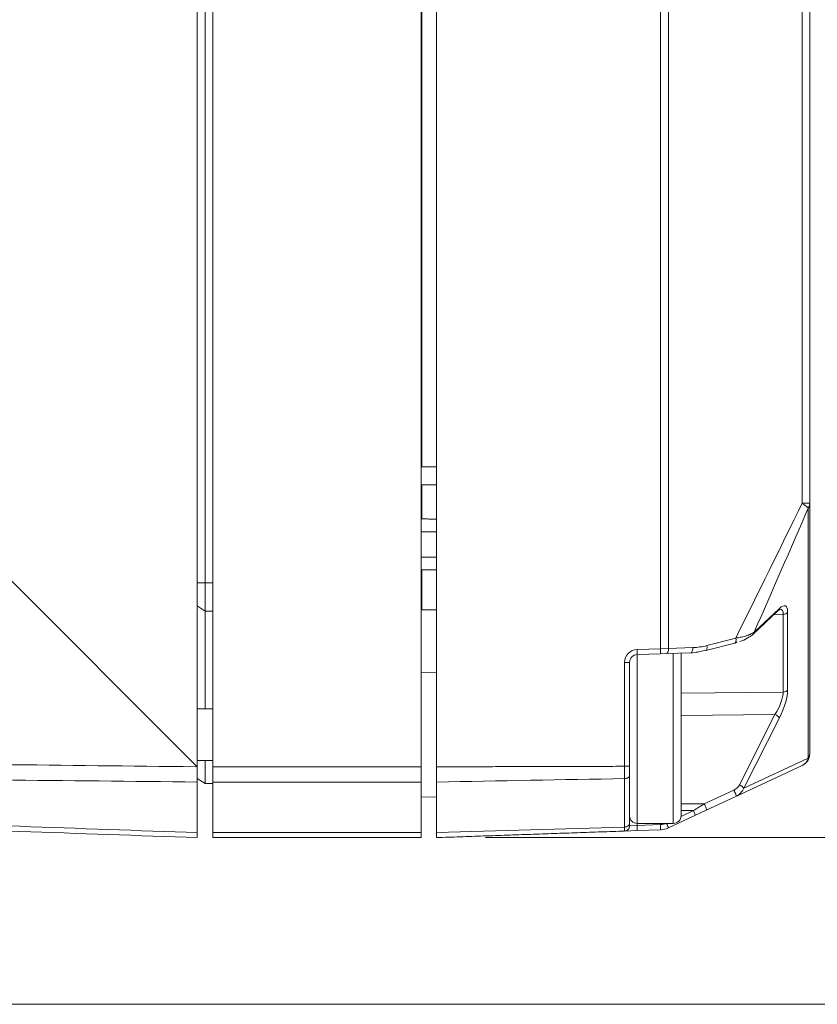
# Model space of a CAD drawing. Header units: millimetres. Extents: x 4 to 836, y 5 to 589.
# Tile 43 of 75: x 515 to 546, y 289 to 327. Entities that reach past the tile are written whole.
import ezdxf

# ---------------------------------------------------------------- set-up
doc = ezdxf.new("R2010")
doc.units = ezdxf.units.MM
doc.layers.add('1', color=7, linetype='Continuous', true_color=0xffffff)
doc.styles.add('ideas_simplex', font='simplex.shx')
doc.dimstyles.get("Standard").update_dxf_attribs({"dimtxt": 0.18, "dimasz": 0.18, "dimexe": 0.18, "dimexo": 0.0625, "dimgap": 0.09, "dimtad": 0, "dimtih": 1, "dimtoh": 1, "dimdec": 4, "dimzin": 0, "dimdsep": 46, "dimtxsty": 'Standard', "dimcen": 0.09, "dimadec": 0, "dimazin": 0, "dimtfac": 1, "dimtdec": 4, "dimtofl": 0, "dimtmove": 0, "dimatfit": 3, "dimfxl": 1, "dimtolj": 1, "dimtzin": 0, "dimarcsym": 0})

# ---------------------------------------------------------------- blocks, each defined once
blk = doc.blocks.new('_U3')
at = {"layer": '1', "color": 152, "lineweight": 13}
for p, q in [((524.44594, 339.119016), (587.458173, 339.119016)), ((532.84594, 295.119028), (587.458173, 295.119028))]:
    blk.add_line(p, q, dxfattribs=at)
at = {"layer": '1', "color": 27, "lineweight": 13}
blk.add_line((585.458173, 339.119016), (585.458173, 295.119028), dxfattribs=at)
at = {"layer": '1', "color": 87, "lineweight": 25}
for p, q in [((583.958173, 324.221522), (578.333173, 324.221522)), ((578.333173, 324.221522), (578.333173, 322.721522)), ((583.958173, 322.721522), (583.958173, 324.221522)), ((578.333173, 311.516522), (578.333173, 310.016522)), ((583.958173, 310.016522), (583.958173, 311.516522)), ((578.333173, 310.016522), (583.958173, 310.016522))]:
    blk.add_line(p, q, dxfattribs=at)
at = {"layer": '1', "color": 27, "lineweight": 18}
for points in [[(585.458173, 339.119016), (585.987154, 336.119018), (584.929192, 336.119014)], [(585.458173, 295.119028), (584.929192, 298.119026), (585.987154, 298.11903)]]:
    blk.add_solid(points, dxfattribs=at)
at = {"layer": '1', "color": 87, "linetype": 'Continuous', "lineweight": 25, "char_height": 3, "attachment_point": 7, "rotation": 90, "line_spacing_factor": 1.204819, "style": 'ideas_simplex'}
for s, insert in [('\\W1.2097;1.73', (583.804673, 311.464022)), ('\\W1.0362;44', (576.492173, 314.434022))]:
    blk.add_mtext(s, dxfattribs=dict(at, insert=insert))

msp = doc.modelspace()

# ---------------------------------------------------------------- linework, layer by layer
at = {"layer": '1', "color": 252, "linetype": 'Continuous', "lineweight": 18}
for p, q in [((530.346, 380.368), (530.346, 297.87)), ((521.646, 334.129), (521.646, 297.87)), ((521.946, 334.119), (521.946, 305.019)), ((522.246, 334.129), (522.246, 297.87)), ((530.946, 305.53), (530.346, 305.519)), ((521.946, 303.919), (521.946, 305.019)), ((521.646, 304.119), (521.946, 303.919)), ((521.946, 303.919), (521.946, 300.119)), ((521.946, 303.919), (522.246, 303.919)), ((540.446, 302.269), (540.446, 295.969)), ((530.946, 301.532), (530.346, 301.553)), ((522.246, 300.119), (521.646, 300.119)), ((521.646, 298.119), (522.246, 298.119)), ((521.946, 297.219), (521.946, 298.119)), ((522.246, 297.28), (522.246, 297.87)), ((530.346, 297.87), (530.346, 297.28)), ((521.946, 297.219), (521.646, 297.419)), ((521.646, 295.311), (521.646, 297.28)), ((522.246, 295.312), (522.246, 297.28)), ((530.346, 295.312), (530.346, 297.28)), ((521.946, 297.219), (522.246, 297.219)), ((530.346, 296.685), (530.946, 296.706)), ((538.746, 295.669), (540.146, 295.669)), ((519.533, 295.193), (519.533, 295.193)), ((522.246, 295.119), (522.246, 295.312)), ((530.346, 295.119), (522.246, 295.119)), ((530.346, 295.119), (530.346, 295.312))]:
    msp.add_line(p, q, dxfattribs=at)
at = {"layer": '1', "color": 7, "linetype": 'Continuous', "lineweight": 18}
for p, q in [((530.946, 297.87), (530.946, 380.368)), ((545.446, 369.611), (545.446, 308.112)), ((545.446, 308.085), (545.446, 298.375)), ((543.251, 303.028), (544.227, 303.946)), ((541.413, 302.386), (542.542, 302.681)), ((539.647, 302.261), (538.735, 302.229)), ((539.88, 302.269), (539.647, 302.261)), ((540.825, 302.302), (539.88, 302.269)), ((538.446, 301.929), (538.446, 297.89)), ((545.157, 297.922), (542.58, 296.72)), ((530.946, 297.28), (530.946, 295.311)), ((538.446, 297.532), (538.446, 295.691)), ((542.58, 296.72), (541.428, 296.183)), ((541.428, 296.183), (541.004, 295.986)), ((541.004, 295.986), (539.957, 295.497)), ((538.735, 295.391), (538.253, 295.374)), ((539.647, 295.423), (538.735, 295.391))]:
    msp.add_line(p, q, dxfattribs=at)
at = {"layer": '1', "color": 7, "linetype": 'Continuous', "lineweight": 13}
for p, q in [((539.647, 302.461), (539.647, 375.777)), ((539.957, 375.769), (539.957, 302.469)), ((545.157, 308.112), (545.157, 369.611)), ((545.157, 308.112), (545.446, 308.112)), ((545.391, 298.207), (545.391, 307.917)), ((543.293, 303.107), (544.269, 304.024)), ((544.417, 303.797), (544.053, 303.782)), ((544.417, 300.772), (544.417, 303.797)), ((544.589, 303.878), (544.589, 300.853)), ((541.447, 302.579), (542.576, 302.874)), ((538.735, 302.429), (539.647, 302.461)), ((539.647, 302.461), (539.957, 302.469)), ((539.957, 302.469), (540.902, 302.502)), ((538.253, 301.929), (538.446, 301.929)), ((538.253, 297.89), (538.253, 301.929)), ((540.446, 300.731), (544.417, 300.772)), ((544.097, 299.908), (540.446, 299.87)), ((542.714, 297.172), (544.097, 299.908)), ((544.269, 299.773), (542.885, 297.038)), ((542.885, 297.038), (545.391, 298.207)), ((538.253, 295.53), (538.253, 297.413)), ((541.35, 296.431), (542.503, 296.968)), ((540.445, 295.942), (540.927, 296.167)), ((540.446, 296.437), (541.35, 296.431)), ((540.927, 296.167), (540.446, 296.17)), ((538.446, 295.574), (538.735, 295.591)), ((538.735, 295.669), (538.735, 295.591)), ((538.735, 295.591), (539.647, 295.623))]:
    msp.add_line(p, q, dxfattribs=at)
at = {"layer": '1', "color": 3, "linetype": 'Continuous', "lineweight": 18}
for p, q in [((530.371, 371.621), (530.371, 309.522)), ((530.371, 308.825), (530.371, 307.504)), ((530.371, 305.52), (530.371, 303.975)), ((530.346, 303.975), (530.371, 303.975)), ((530.371, 303.975), (530.946, 303.975))]:
    msp.add_line(p, q, dxfattribs=at)
at = {"layer": '1', "color": 18, "linetype": 'Continuous', "lineweight": 18}
for p, q in [((521.642, 297.87), (491.161, 328.37)), ((521.646, 297.87), (491.165, 328.37)), ((506.652, 298.053), (521.642, 297.87)), ((521.646, 297.87), (521.642, 297.87))]:
    msp.add_line(p, q, dxfattribs=at)
at = {"layer": '1', "color": 3, "linetype": 'Continuous', "lineweight": 13}
for p, q in [((530.346, 309.522), (530.946, 309.522)), ((530.371, 309.522), (530.946, 309.522)), ((530.371, 308.825), (530.946, 308.825))]:
    msp.add_line(p, q, dxfattribs=at)
at = {"layer": '1', "color": 252, "linetype": 'Continuous', "lineweight": 13}
for p, q in [((530.946, 307.004), (530.346, 307.004)), ((530.346, 306.019), (530.946, 306.019)), ((521.646, 305.019), (521.946, 305.019)), ((521.946, 305.019), (522.246, 305.019)), ((540.146, 302.278), (540.146, 295.669)), ((538.746, 295.669), (538.746, 302.23)), ((522.246, 297.87), (530.346, 297.87)), ((530.346, 297.28), (522.246, 297.28)), ((522.246, 295.312), (530.346, 295.312))]:
    msp.add_line(p, q, dxfattribs=at)
at = {"layer": '1', "color": 251, "linetype": 'Continuous', "lineweight": 18}
msp.add_line((463.199, 288.642), (551.808, 288.642), dxfattribs=at)
at = {"layer": '1', "color": 7, "linetype": 'Continuous', "lineweight": 13}
for centre, radius, start, end in [((538.753, 301.929), 0.5, 92, 180), ((539.626, 296.222), 0.6, 272, 295)]:
    msp.add_arc(centre, radius, start, end, dxfattribs=at)
at = {"layer": '1', "color": 252, "linetype": 'Continuous', "lineweight": 18}
for centre, start, end in [((540.146, 302.269), 0, 3.7884), ((538.746, 295.969), 180, 270), ((540.146, 295.969), 270, 0)]:
    msp.add_arc(centre, 0.3, start, end, dxfattribs=at)
at = {"layer": '1', "color": 7, "linetype": 'Continuous', "lineweight": 18}
for centre, radius, start, end in [((538.746, 301.929), 0.3, 92, 180), ((544.946, 298.375), 0.5, 295, 0), ((539.619, 296.222), 0.8, 272, 295)]:
    msp.add_arc(centre, radius, start, end, dxfattribs=at)
at = {"layer": '1', "color": 7, "linetype": 'Continuous', "lineweight": 13}
for centre, major_axis, ratio, start_param, end_param in [((544.946, 308.085), (0.5, 0), 0.743145, 5.811946, 6.283185), ((544.07, 303.112), (0.43, 1.009), 0.28869, 5.687105, 6.864388), ((544.09, 304.092), (0.137, -0.146), 0.809082, 6.283163, 6.826409), ((543.891, 303.18), (0.456, 0.804), 0.326799, 5.751715, 6.482918), ((544.411, 303.945), (-0.2, 0), 0.743145, 1.605703, 2.670354), ((543.114, 303.174), (0.137, -0.146), 0.809082, 6.268177, 6.826409), ((538.728, 302.429), (0.007, -0.2), 0.034878, 0, 1.569578), ((539.64, 302.461), (0.007, -0.2), 0.034878, 0, 1.569578), ((539.873, 302.469), (0.007, -0.2), 0.422407, 0, 1.556047), ((540.818, 302.502), (0.007, -0.2), 0.422407, 0, 1.556047), ((540.902, 303.102), (1.265, 0.057), 0.473744, 4.691407, 5.136191), ((541.362, 302.579), (0.051, -0.194), 0.41126, 0.000027, 1.463823), ((543.891, 300.172), (0.45, 0.789), 0.344689, 4.571511, 5.748794), ((544.07, 300.104), (0.427, 0.996), 0.295727, 4.502463, 5.679746), ((544.411, 300.92), (-0.2, 0), 0.743145, 1.605703, 2.670354), ((544.09, 299.841), (0.178, -0.09), 0.315704, 0.32589, 1.690504), ((544.946, 298.375), (0.211, -0.453), 0.909575, 0, 0.819856), ((544.946, 298.375), (-0.5, 0), 0.743145, 2.670354, 3.141593), ((542.417, 297.26), (0.275, 0.245), 0.795454, 4.352403, 5.172259), ((542.496, 296.902), (0.085, -0.181), 0.180231, 0, 1.862515), ((542.707, 297.105), (0.178, -0.09), 0.315704, 0.32589, 1.690504), ((540.919, 296.167), (1.272, 0.792), 0.002487, 4.716537, 5.056667), ((540.92, 296.167), (0.085, -0.181), 0.031633, 0, 1.556047), ((541.343, 296.364), (0.085, -0.181), 0.180231, 0, 1.862515), ((538.728, 295.591), (0.007, -0.2), 0.034878, 0, 1.569578), ((539.64, 295.623), (0.007, -0.2), 0.034878, 0, 1.569578), ((539.873, 295.679), (0.085, -0.181), 0.031633, 0, 1.503168)]:
    msp.add_ellipse(centre, major_axis=major_axis, ratio=ratio, start_param=start_param, end_param=end_param, dxfattribs=at)
at = {"layer": '1', "color": 7, "linetype": 'Continuous', "lineweight": 18}
for centre, major_axis, ratio, start_param, end_param in [((542.491, 302.874), (0.051, -0.194), 0.41126, 6.259904, 7.747009), ((540.817, 303.102), (1.266, 0.066), 0.63081, 4.685393, 5.130176), ((541.362, 302.579), (0.051, -0.194), 0.41126, 5.791612, 6.283206), ((542.41, 297.193), (0.373, 0.407), 0.887848, 4.276143, 5.095999)]:
    msp.add_ellipse(centre, major_axis=major_axis, ratio=ratio, start_param=start_param, end_param=end_param, dxfattribs=at)
at = {"layer": '1', "color": 7, "linetype": 'Continuous', "lineweight": 13}
for points, degree in [([(542.576, 302.874), (543.436, 304.62), (544.297, 306.366), (545.157, 308.112)], 3), ([(545.391, 307.917), (544.692, 306.313), (543.992, 304.71), (543.293, 303.107)], 3), ([(530.946, 297.87), (538.253, 297.89)], 1), ([(538.253, 297.413), (535.817, 297.369), (533.382, 297.325), (530.946, 297.28)], 3), ([(530.946, 295.311), (533.382, 295.384), (535.817, 295.457), (538.253, 295.53)], 3)]:
    msp.add_open_spline(points, degree=degree, dxfattribs=at)
for points, knots in [([(545.391, 307.917), (545.39, 307.918), (545.389, 307.919), (545.387, 307.922), (545.384, 307.926), (545.374, 307.936), (545.365, 307.946), (545.35, 307.96), (545.342, 307.968), (545.325, 307.983), (545.306, 307.999), (545.285, 308.017), (545.262, 308.035), (545.25, 308.044), (545.225, 308.063), (545.212, 308.073), (545.192, 308.087), (545.182, 308.095), (545.172, 308.102), (545.164, 308.107), (545.161, 308.11), (545.157, 308.112)], [0, 0, 0, 0, 0.03125, 0.03125, 0.0625, 0.125, 0.25, 0.25, 0.375, 0.375, 0.5, 0.625, 0.625, 0.75, 0.75, 0.875, 0.875, 0.9375, 0.96875, 0.96875, 1, 1, 1, 1]), ([(542.576, 302.874), (542.586, 302.876), (542.595, 302.877), (542.615, 302.88), (542.644, 302.884), (542.672, 302.889), (542.729, 302.899), (542.765, 302.906), (542.836, 302.922), (542.87, 302.93), (542.937, 302.948), (542.968, 302.958), (543.014, 302.972), (543.029, 302.978), (543.058, 302.988), (543.101, 303.004), (543.166, 303.032), (543.212, 303.056), (543.244, 303.074), (543.26, 303.084), (543.276, 303.095), (543.283, 303.1), (543.288, 303.103), (543.29, 303.105), (543.293, 303.107)], [0, 0, 0, 0, 0.03125, 0.03125, 0.0625, 0.125, 0.125, 0.25, 0.25, 0.375, 0.375, 0.5, 0.5, 0.5625, 0.5625, 0.625, 0.75, 0.875, 0.875, 0.9375, 0.96875, 0.984375, 0.984375, 1, 1, 1, 1]), ([(538.446, 297.89), (538.446, 297.89), (538.441, 297.89), (538.422, 297.89), (538.408, 297.89), (538.372, 297.89), (538.351, 297.89), (538.304, 297.89), (538.279, 297.89), (538.253, 297.89)], [0, 0, 0, 0, 0.25, 0.25, 0.5, 0.5, 0.75, 0.75, 1, 1, 1, 1]), ([(538.253, 297.413), (538.253, 297.418), (538.253, 297.422), (538.253, 297.431), (538.253, 297.444), (538.253, 297.475), (538.253, 297.521), (538.253, 297.559), (538.253, 297.599), (538.253, 297.619), (538.253, 297.659), (538.253, 297.68), (538.253, 297.721), (538.253, 297.742), (538.253, 297.784), (538.253, 297.805), (538.253, 297.837), (538.253, 297.852), (538.253, 297.868), (538.253, 297.879), (538.253, 297.884), (538.253, 297.89)], [0, 0, 0, 0, 0.03125, 0.03125, 0.0625, 0.125, 0.25, 0.375, 0.375, 0.5, 0.5, 0.625, 0.625, 0.75, 0.75, 0.875, 0.875, 0.9375, 0.96875, 0.96875, 1, 1, 1, 1]), ([(538.253, 297.413), (538.279, 297.414), (538.304, 297.417), (538.351, 297.43), (538.372, 297.439), (538.408, 297.46), (538.422, 297.473), (538.441, 297.501), (538.446, 297.517), (538.446, 297.532)], [0, 0, 0, 0, 0.25, 0.25, 0.5, 0.5, 0.75, 0.75, 1, 1, 1, 1]), ([(538.253, 295.53), (538.279, 295.531), (538.304, 295.536), (538.351, 295.553), (538.372, 295.565), (538.408, 295.594), (538.422, 295.612), (538.441, 295.65), (538.446, 295.671), (538.446, 295.691)], [0, 0, 0, 0, 0.25, 0.25, 0.5, 0.5, 0.75, 0.75, 1, 1, 1, 1]), ([(538.253, 295.374), (538.253, 295.374), (538.253, 295.374), (538.253, 295.374), (538.253, 295.375), (538.253, 295.377), (538.253, 295.383), (538.253, 295.392), (538.253, 295.402), (538.253, 295.408), (538.253, 295.421), (538.253, 295.428), (538.253, 295.445), (538.253, 295.454), (538.253, 295.473), (538.253, 295.483), (538.253, 295.5), (538.253, 295.509), (538.253, 295.518), (538.253, 295.524), (538.253, 295.527), (538.253, 295.53)], [0, 0, 0, 0, 0.028619, 0.028619, 0.059954, 0.122624, 0.247963, 0.373303, 0.373303, 0.498642, 0.498642, 0.623982, 0.623982, 0.749321, 0.749321, 0.874661, 0.874661, 0.93733, 0.968665, 0.968665, 1, 1, 1, 1])]:
    msp.add_open_spline(points, degree=3, knots=knots, dxfattribs=at)
at = {"layer": '1', "color": 7, "linetype": 'Continuous', "lineweight": 18}
for points, knots in [([(545.446, 308.112), (545.446, 308.107), (545.446, 308.103), (545.446, 308.096), (545.446, 308.093), (545.446, 308.089), (545.446, 308.087), (545.446, 308.085)], [0, 0, 0, 0, 0.5, 0.5, 0.75, 0.75, 1, 1, 1, 1]), ([(544.227, 303.946), (544.248, 303.964), (544.279, 303.993), (544.301, 303.996), (544.3, 303.998)], [0, 0, 0, 0, 0.489719, 1, 1, 1, 1]), ([(542.734, 302.742), (542.759, 302.75), (542.891, 302.794), (543.062, 302.881), (543.205, 302.985), (543.246, 303.024), (543.249, 303.027)], [0, 0, 0, 0, 0.116003, 0.624598, 0.970574, 1, 1, 1, 1]), ([(538.446, 297.89), (538.446, 297.858), (538.446, 297.826), (538.446, 297.779), (538.446, 297.763), (538.446, 297.732), (538.446, 297.716), (538.446, 297.686), (538.446, 297.671), (538.446, 297.641), (538.446, 297.627), (538.446, 297.585), (538.446, 297.558), (538.446, 297.532)], [0, 0, 0, 0, 0.25, 0.25, 0.375, 0.375, 0.5, 0.5, 0.625, 0.625, 0.75, 0.75, 1, 1, 1, 1]), ([(538.253, 295.374), (538.279, 295.375), (538.304, 295.381), (538.351, 295.402), (538.372, 295.417), (538.408, 295.454), (538.422, 295.475), (538.441, 295.523), (538.446, 295.548), (538.446, 295.574)], [0, 0, 0, 0, 0.25, 0.25, 0.5, 0.5, 0.75, 0.75, 1, 1, 1, 1]), ([(538.446, 295.691), (538.446, 295.672), (538.446, 295.656), (538.446, 295.634), (538.446, 295.627), (538.446, 295.615), (538.446, 295.609), (538.446, 295.594), (538.446, 295.587), (538.446, 295.577), (538.446, 295.574), (538.446, 295.574)], [0, 0, 0, 0, 0.25, 0.25, 0.375, 0.375, 0.5, 0.5, 0.75, 0.75, 1, 1, 1, 1])]:
    msp.add_open_spline(points, degree=3, knots=knots, dxfattribs=at)
at = {"layer": '1', "color": 252, "linetype": 'Continuous', "lineweight": 18}
for points, degree in [([(530.946, 307.494), (530.346, 307.505)], 1), ([(521.646, 295.119), (517.045, 295.28), (512.445, 295.44), (507.844, 295.601)], 3)]:
    msp.add_open_spline(points, degree=degree, dxfattribs=at)
at = {"layer": '1', "color": 7, "linetype": 'Continuous', "lineweight": 18}
for points, degree in [([(542.538, 302.685), (542.631, 302.713)], 1), ([(530.946, 297.28), (530.946, 297.544), (530.946, 297.87)], 2), ([(538.253, 295.374), (530.946, 295.119)], 1), ([(530.946, 295.119), (530.946, 295.119), (530.946, 295.311)], 2)]:
    msp.add_open_spline(points, degree=degree, dxfattribs=at)
at = {"layer": '1', "color": 252, "linetype": 'Continuous', "lineweight": 13}
for points in [[(506.397, 298.047), (511.457, 297.987), (516.517, 297.928), (521.576, 297.871)], [(521.646, 297.28), (516.563, 297.332), (511.48, 297.385), (506.397, 297.439)], [(507.844, 295.806), (512.445, 295.641), (517.045, 295.476), (521.646, 295.311)]]:
    msp.add_open_spline(points, degree=3, dxfattribs=at)
at = {"layer": '1', "color": 252, "linetype": 'Continuous', "lineweight": 18}
for points, knots in [([(521.646, 297.87), (521.646, 297.817), (521.646, 297.712), (521.646, 297.61), (521.646, 297.509), (521.646, 297.413), (521.646, 297.323), (521.646, 297.28)], [0, 0, 0, 0, 0.25, 0.5, 0.5, 0.75, 1, 1, 1, 1]), ([(521.646, 295.311), (521.646, 295.28), (521.646, 295.225), (521.646, 295.185), (521.646, 295.152), (521.646, 295.127), (521.646, 295.119), (521.646, 295.119)], [0, 0, 0, 0, 0.2502, 0.5004, 0.5004, 0.750601, 1, 1, 1, 1])]:
    msp.add_open_spline(points, degree=3, knots=knots, dxfattribs=at)

# ---------------------------------------------------------------- dimensions: what is measured, and where the dimension line sits
at = {"layer": '1', "color": 87, "linetype": 'Continuous', "lineweight": 25}
dim = msp.add_linear_dim(base=(585.458, 339.119), p1=(528.139, 295.119), p2=(521.946, 339.119), angle=270, text='<>\\P[\\C87;\\H3.00;\\Fsimplex.shx;1.73\\Fsimplex.shx;\\H3.00;\\C87; ]', dimstyle='Standard', override={"dimtxt": 3, "dimasz": 3, "dimexe": 2, "dimexo": 2.5, "dimgap": 1.5, "dimtad": 1, "dimtih": 0, "dimtoh": 0, "dimdec": 2, "dimlfac": 1, "dimzin": 8, "dimdsep": 44, "dimlunit": 2, "dimtxsty": 'ideas_simplex', "dimsah": 1, "dimse1": 0, "dimse2": 0, "dimsd1": 0, "dimsd2": 0, "dimclrd": 27, "dimclre": 152, "dimclrt": 87, "dimtol": 0, "dimtm": -0.1, "dimtfac": 0.5, "dimtdec": 2, "dimtofl": 1, "dimtmove": 0, "dimtzin": 8, "dimlwd": 13, "dimlwe": 13}, dxfattribs=at)
dim.commit()
dim.dimension.update_dxf_attribs({"geometry": '_U3', "text_midpoint": (585.458, 317.119), "dimtype": 160})

doc.saveas('drawing.dxf')
